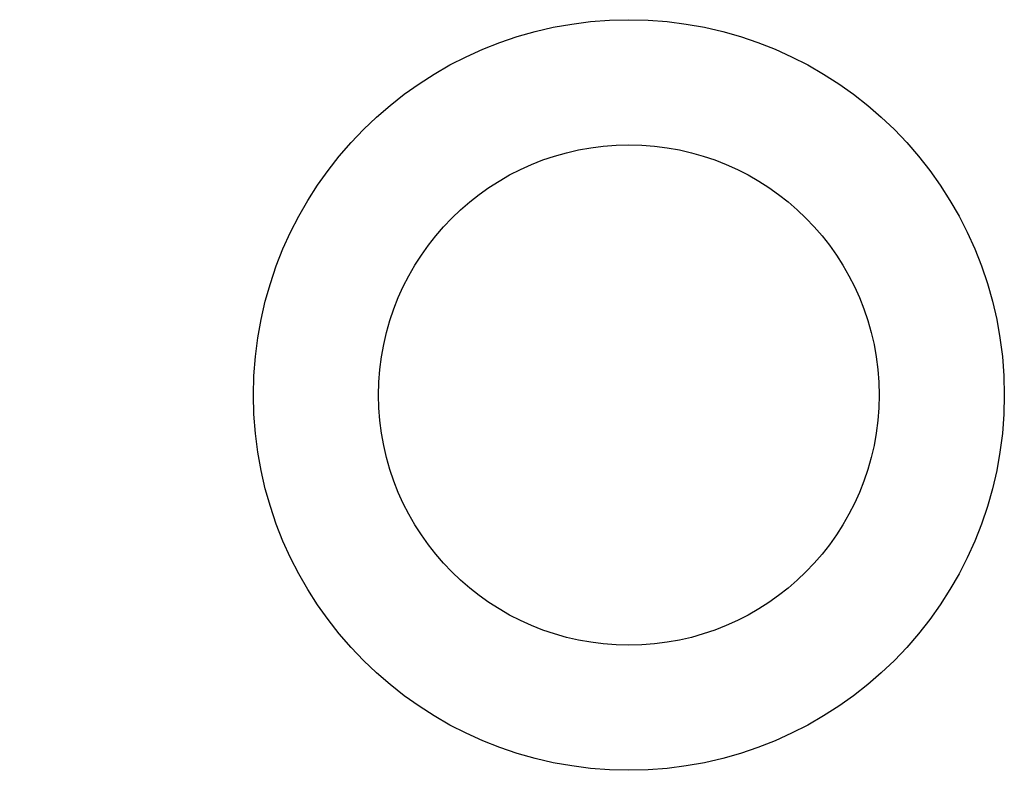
# Model space of a CAD drawing. Header units: millimetres. Extents: x 339 to 732, y 1744 to 2044.
import ezdxf

# ---------------------------------------------------------------- set-up
doc = ezdxf.new("R2010")
doc.units = ezdxf.units.MM
for name, color, linetype, true_color in [('Radiant 480x480 v1_Sketch1', 7, 'Continuous', 0x000000), ('Radiant 480x480 v1_Sketch2', 7, 'Continuous', 0x000000), ('Radiant 480x480 v1_Sketch3', 7, 'Continuous', 0x000000)]:
    doc.layers.add(name, color=color, linetype=linetype, true_color=true_color)

msp = doc.modelspace()

# ---------------------------------------------------------------- linework, layer by layer
at = {"layer": 'Radiant 480x480 v1_Sketch1'}
for radius in [150, 100]:
    msp.add_circle((582.08, 1894.17), radius, dxfattribs=at)
at = {"layer": 'Radiant 480x480 v1_Sketch2', "extrusion": (0, 1, 0)}
msp.add_lwpolyline([(-442.08, -30, -0.414214), (-462.08, -10), (-462.08, 0), (-447.08, 0), (-447.08, 12), (-462.08, 12), (-462.08, 262), (-447.08, 262), (-447.08, 274), (-462.08, 274), (-462.08, 284, -0.414214), (-442.08, 304), (-415.21, 304, -0.349216), (-366.49, 265.25), (-342.08, 159.5, -0.113936), (-342.08, 114.5), (-366.49, 8.75, -0.349216), (-415.21, -30)], format="xyb", close=True, dxfattribs=at)
at = {"layer": 'Radiant 480x480 v1_Sketch3'}
msp.add_circle((582.08, 1894.17, 262), 150, dxfattribs=at)

doc.saveas('drawing.dxf')
